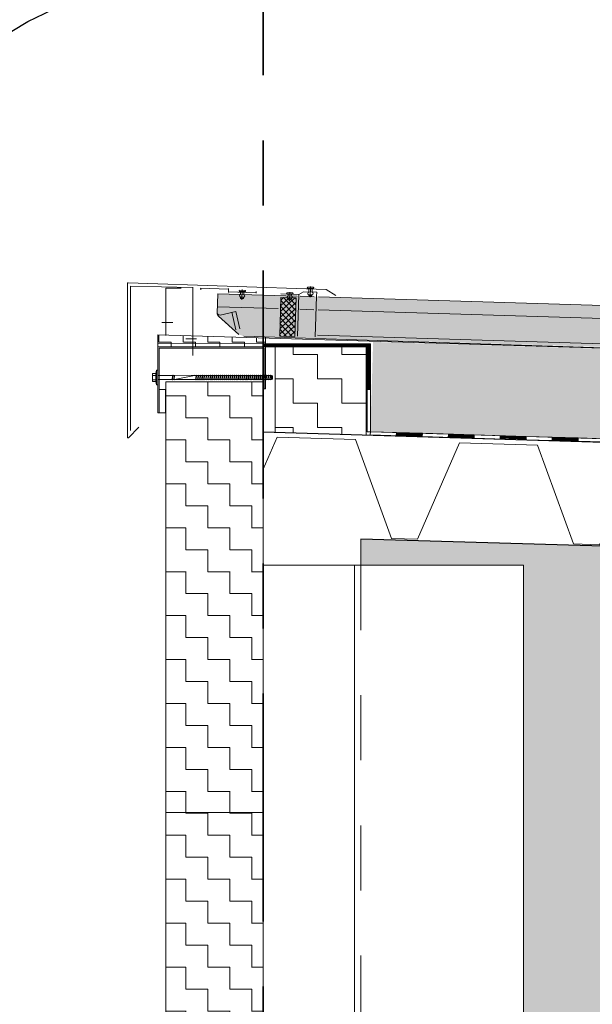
# Model space of a CAD drawing. Header units: metres. Extents: x 1314 to 1415, y -87 to -52.
# Tile 10 of 256: x 1317.817 to 1318.697, y -75.286 to -73.773. Entities that reach past the tile are written whole.
import ezdxf

# ---------------------------------------------------------------- set-up
doc = ezdxf.new("R2010")
doc.units = ezdxf.units.M
doc.header["$PDMODE"] = 65
for name, pattern in [('AUSGEZOGEN', [0]), ('STRICHLINIE2_S3', [0.275, 0.2, -0.075]), ('STRICHPUNKT2_S5', [0.5, 0.35, -0.05, 0.05, -0.05]), ('VERDECKT2_S2', [0.15, 0.1, -0.05])]:
    doc.linetypes.add(name, pattern=pattern)
doc.layers.add('XR$2$_42135', color=7, linetype='Continuous')
doc.layers.add('XR$2$_42149', color=7, linetype='Continuous')
for name, color, linetype, lineweight in [('XR$2$ACHS', 4, 'STRICHPUNKT2_S5', 13), ('XR$2$Achsen', 4, 'AUSGEZOGEN', 13), ('XR$2$Allgemein', 4, 'AUSGEZOGEN', 13), ('XR$2$Ansicht', 1, 'AUSGEZOGEN', 50), ('XR$2$Design', 4, 'AUSGEZOGEN', 13), ('XR$2$ISO', 252, 'AUSGEZOGEN', 13), ('XR$2$KALZIP', 7, 'AUSGEZOGEN', 13), ('XR$2$Muster', 4, 'AUSGEZOGEN', 13), ('XR$2$Möblierung', 4, 'AUSGEZOGEN', 13), ('XR$2$STANDARD_1', 7, 'AUSGEZOGEN', 25), ('XR$2$Türen', 3, 'AUSGEZOGEN', 18), ('XR$2$V25', 4, 'AUSGEZOGEN', 13), ('XR$2$V30', 3, 'AUSGEZOGEN', 13), ('XR$2$V35', 3, 'AUSGEZOGEN', 13), ('XR$2$V5', 7, 'AUSGEZOGEN', 13), ('XR$2$Wand', 1, 'AUSGEZOGEN', 50), ('XR$3$DETAIL', 7, 'AUSGEZOGEN', 25), ('XR$3$Maßlinie 1_50', 7, 'AUSGEZOGEN', 25), ('XR$4$Design', 4, 'AUSGEZOGEN', 13), ('XR$4$Muster', 4, 'AUSGEZOGEN', 13), ('XR$4$Möblierung', 4, 'AUSGEZOGEN', 13), ('XR$4$Türen', 3, 'AUSGEZOGEN', 18)]:
    doc.layers.add(name, color=color, linetype=linetype, lineweight=lineweight)
doc.styles.add('ARIAL', font='arial.ttf')
doc.dimstyles.new('DIMSTYLE_3', dxfattribs={"dimtxt": 0.125, "dimasz": 0.15, "dimexe": 0, "dimexo": 0, "dimgap": 0.0625, "dimtad": 2, "dimdec": 1, "dimlfac": 100, "dimrnd": 0.5, "dimzin": 4, "dimdsep": 46, "dimtxsty": 'ARIAL', "dimblk1": 'ALL_ML_KREIS', "dimblk2": 'ALL_ML_KREIS', "dimsah": 1, "dimcen": 0, "dimclrd": 3, "dimclre": 3, "dimclrt": 3, "dimadec": 0, "dimazin": 0, "dimtfac": 1, "dimtdec": 0, "dimtix": 1, "dimtmove": 2, "dimatfit": 3, "dimfxl": 0, "dimtvp": 1.2, "dimtzin": 0, "dimlwd": 0, "dimlwe": 25, "dimarcsym": 0})
doc.dimstyles.new('DIMSTYLE_9', dxfattribs={"dimtxt": 0.125, "dimasz": 0.15, "dimexe": 0, "dimexo": 0, "dimgap": 0.0625, "dimtad": 2, "dimrnd": 0.005, "dimzin": 4, "dimdsep": 46, "dimtxsty": 'ARIAL', "dimblk1": 'ALL_ML_KREIS', "dimblk2": 'ALL_ML_KREIS', "dimsah": 1, "dimcen": 0, "dimclrd": 3, "dimclre": 3, "dimclrt": 3, "dimadec": 0, "dimazin": 0, "dimtfac": 1, "dimtdec": 0, "dimtix": 1, "dimtmove": 2, "dimatfit": 3, "dimfxl": 0, "dimtzin": 0, "dimlwd": 0, "dimlwe": 25, "dimarcsym": 0})

# ---------------------------------------------------------------- blocks, each defined once
blk = doc.blocks.new('MUSTERELEMENT_9')
at = {"layer": 'XR$2$Design', "color": 4, "linetype": 'AUSGEZOGEN', "lineweight": 13, "transparency": 33554687}
for p, q in [((1318.3563, -74.4064), (1318.3561, -74.4113)), ((1318.3563, -74.4064), (1318.3561, -74.4113)), ((1318.3562, -74.4074), (1318.3562, -74.4074)), ((1318.4361, -74.4087), (1318.3563, -74.4064)), ((1318.3962, -74.4075), (1318.396, -74.4125)), ((1318.4361, -74.4097), (1318.3961, -74.4085)), ((1318.436, -74.4107), (1318.3961, -74.4095)), ((1318.4361, -74.4087), (1318.4359, -74.4137)), ((1318.4361, -74.4087), (1318.4359, -74.4137)), ((1318.5159, -74.4111), (1318.4361, -74.4087)), ((1318.436, -74.4117), (1318.3961, -74.4105)), ((1318.436, -74.4127), (1318.3961, -74.4115)), ((1318.5158, -74.4161), (1318.4359, -74.4137)), ((1318.476, -74.4099), (1318.4759, -74.4149)), ((1318.5159, -74.4131), (1318.4759, -74.4119)), ((1318.5158, -74.4141), (1318.4759, -74.4129)), ((1318.5158, -74.4151), (1318.4759, -74.4139)), ((1318.5159, -74.4121), (1318.476, -74.4109)), ((1318.5159, -74.4111), (1318.5158, -74.4161)), ((1318.5159, -74.4111), (1318.5158, -74.4161)), ((1318.5956, -74.4185), (1318.5158, -74.4161)), ((1318.5958, -74.4135), (1318.5159, -74.4111)), ((1318.5558, -74.4123), (1318.5557, -74.4173)), ((1318.5956, -74.4175), (1318.5557, -74.4163)), ((1318.5957, -74.4145), (1318.5558, -74.4133)), ((1318.5957, -74.4155), (1318.5558, -74.4143)), ((1318.5957, -74.4165), (1318.5558, -74.4153)), ((1318.5958, -74.4135), (1318.5956, -74.4185)), ((1318.5958, -74.4135), (1318.5956, -74.4185)), ((1318.6755, -74.4209), (1318.5956, -74.4185)), ((1318.6756, -74.4159), (1318.5958, -74.4135)), ((1318.6357, -74.4147), (1318.6355, -74.4197)), ((1318.6755, -74.4179), (1318.6356, -74.4167)), ((1318.6755, -74.4189), (1318.6356, -74.4177)), ((1318.6755, -74.4199), (1318.6356, -74.4187)), ((1318.6756, -74.4169), (1318.6357, -74.4157)), ((1318.6756, -74.4159), (1318.6755, -74.4209)), ((1318.6756, -74.4159), (1318.6755, -74.4209)), ((1318.7553, -74.4233), (1318.6755, -74.4209)), ((1318.7554, -74.4183), (1318.6756, -74.4159))]:
    blk.add_line(p, q, dxfattribs=at)
blk.add_lwpolyline([(1318.4359, -74.4137), (1318.3561, -74.4113), (1318.3561, -74.4113)], dxfattribs=at)
blk = doc.blocks.new('MUSTERELEMENT_11')
at = {"layer": 'XR$2$Design', "color": 4, "linetype": 'AUSGEZOGEN', "lineweight": 13, "transparency": 33554687}
for p, q in [((1318.3512, -74.2761), (1318.3512, -74.4065)), ((1318.3512, -74.2761), (1318.3562, -74.2761)), ((1318.3522, -74.2761), (1318.3522, -74.3413)), ((1318.3532, -74.2761), (1318.3532, -74.3413)), ((1318.3542, -74.2761), (1318.3542, -74.3413)), ((1318.3552, -74.2761), (1318.3552, -74.3413)), ((1318.3562, -74.2761), (1318.3562, -74.4065)), ((1318.3512, -74.3413), (1318.3562, -74.3413)), ((1318.3512, -74.4065), (1318.3512, -74.4065)), ((1318.3512, -74.4065), (1318.3562, -74.4065)), ((1318.3512, -74.4065), (1318.3562, -74.4065)), ((1318.3522, -74.4065), (1318.3522, -74.4065)), ((1318.3532, -74.4065), (1318.3532, -74.4065)), ((1318.3542, -74.4065), (1318.3542, -74.4065)), ((1318.3552, -74.4065), (1318.3552, -74.4065)), ((1318.3562, -74.4065), (1318.3562, -74.4065))]:
    blk.add_line(p, q, dxfattribs=at)
blk = doc.blocks.new('MUSTERELEMENT_12')
at = {"layer": 'XR$2$Design', "color": 4, "linetype": 'AUSGEZOGEN', "lineweight": 13, "transparency": 33554687}
for p, q in [((1318.0297, -74.2709), (1318.0297, -74.2759)), ((1318.0297, -74.2709), (1318.0297, -74.2759)), ((1318.193, -74.271), (1318.193, -74.276)), ((1318.3562, -74.2761), (1318.0297, -74.2759)), ((1318.3562, -74.2741), (1318.193, -74.274)), ((1318.3562, -74.2751), (1318.193, -74.275))]:
    blk.add_line(p, q, dxfattribs=at)
for points in [[(1318.3562, -74.2711), (1318.3562, -74.2711), (1318.0297, -74.2709), (1318.0297, -74.2709)], [(1318.3562, -74.2721), (1318.3562, -74.2721), (1318.193, -74.272)], [(1318.3562, -74.2731), (1318.3562, -74.2731), (1318.193, -74.273)], [(1318.3562, -74.2711), (1318.3562, -74.2752), (1318.3562, -74.2761)]]:
    blk.add_lwpolyline(points, dxfattribs=at)
blk = doc.blocks.new('X220')
at = {"color": 4, "transparency": 33554687}
for p, q in [((400.4, 444.6), (419.8, 464)), ((400.4, 453.4), (410.9, 464)), ((400.4, 462.3), (402.1, 464)), ((400.4, 435.7), (424, 459.3)), ((424, 433.4), (400.4, 457)), ((424, 442.2), (402.2, 464)), ((424, 451.1), (411.1, 464)), ((424, 459.9), (419.9, 464)), ((400.4, 426.9), (424, 450.5)), ((424, 424.6), (400.4, 448.1)), ((400.4, 418.1), (424, 441.6)), ((424, 415.7), (400.4, 439.3)), ((400.4, 409.2), (424, 432.8)), ((424, 406.9), (400.4, 430.5)), ((404.5, 404.5), (424, 424)), ((417.5, 404.5), (400.4, 421.6)), ((408.6, 404.5), (400.4, 412.8)), ((413.4, 404.5), (424, 415.1)), ((422.2, 404.5), (424, 406.3))]:
    blk.add_line(p, q, dxfattribs=at)
blk = doc.blocks.new('A$C6DC0766E')
at = {"transparency": 33554687}
for p, q in [((-4.2, 1.6), (3.8, 2.3)), ((-2.5, -0.2), (2.5, 0.2)), ((4, 0.3), (2.5, 0.2)), ((-2.5, -0.2), (-4, -0.3)), ((-1.7, -8.8), (3.2, -8.4)), ((-1.6, -10.1), (-1.7, -8.8)), ((2.9, -10.2), (-1.1, -10.6)), ((3.2, -8.4), (3.4, -9.7))]:
    blk.add_line(p, q, dxfattribs=at)
for centre, radius, start, end in [((-4.1, 0.6), 1, 95, 275), ((3.9, 1.3), 1, 275, 95), ((-1.2, -6.7), 2.21, 112.9102, 257.0898), ((-1.1, -10.1), 0.5, 185, 275), ((2.4, -6.4), 2.21, 292.9102, 77.0898), ((2.9, -9.7), 0.5, 275, 5)]:
    blk.add_arc(centre, radius, start, end, dxfattribs=at)
at = {"layer": 'XR$2$ACHS', "transparency": 33554687}
blk.add_line((-0.3, 3), (1.1, -12.4), dxfattribs=at)
at = {"layer": 'XR$2$V25', "transparency": 33554687}
for p, q in [((2.5, 0.2), (2.9, -4.2)), ((-2.5, -0.2), (-2.1, -4.7))]:
    blk.add_line(p, q, dxfattribs=at)
blk = doc.blocks.new('Z45-6')
at = {"layer": 'XR$2$V5', "transparency": 33554687}
for p, q in [((-0.2, 2.2), (0.1, -0.7)), ((42.3, 3.7), (0, 0)), ((85.3, 12), (41.9, 8.2)), ((41.9, 8.9), (42.4, 3)), ((84.5, 9.6), (84.3, 11.9))]:
    blk.add_line(p, q, dxfattribs=at)
blk = doc.blocks.new('A$C54BD44FE')
at = {"transparency": 33554687}
for p, q in [((-4.2, 1.6), (3.8, 2.3)), ((-2.5, -0.2), (2.5, 0.2)), ((-0.3, 3), (1.2, -13.4)), ((4, 0.3), (2.5, 0.2)), ((2.5, 0.2), (3, -5.2)), ((-2.5, -0.2), (-4, -0.3)), ((-2.5, -0.2), (-2, -5.6)), ((-1.7, -9.8), (3.3, -9.4)), ((-1.5, -11.1), (-1.7, -9.8)), ((3, -11.2), (-1, -11.6)), ((3.3, -9.4), (3.4, -10.7))]:
    blk.add_line(p, q, dxfattribs=at)
for centre, radius, start, end in [((-4.1, 0.6), 1, 95, 275), ((3.9, 1.3), 1, 275, 95), ((-1.2, -7.7), 2.21, 112.9102, 257.0898), ((-1, -11.1), 0.5, 185, 275), ((2.5, -7.3), 2.21, 292.9102, 77.0898), ((2.9, -10.7), 0.5, 275, 5)]:
    blk.add_arc(centre, radius, start, end, dxfattribs=at)
blk = doc.blocks.new('A$C564B0EFD')
at = {"transparency": 33554687}
for p, q in [((-4.2, 1.6), (3.8, 2.3)), ((-2.5, -0.2), (2.5, 0.2)), ((-0.3, 3), (0.9, -10.8)), ((4, 0.3), (2.5, 0.2)), ((2.5, 0.2), (2.7, -2.7)), ((-2.5, -0.2), (-4, -0.3)), ((-2.5, -0.2), (-2.2, -3.1)), ((-1.9, -7.3), (3.1, -6.8)), ((-1.8, -8.6), (-1.9, -7.3)), ((2.8, -8.7), (-1.2, -9)), ((3.1, -6.8), (3.2, -8.1))]:
    blk.add_line(p, q, dxfattribs=at)
for centre, radius, start, end in [((-4.1, 0.6), 1, 95, 275), ((3.9, 1.3), 1, 275, 95), ((-1.4, -5.1), 2.21, 112.9102, 257.0898), ((-1.3, -8.5), 0.5, 185, 275), ((2.2, -4.8), 2.21, 292.9102, 77.0898), ((2.7, -8.2), 0.5, 275, 5)]:
    blk.add_arc(centre, radius, start, end, dxfattribs=at)
blk = doc.blocks.new('ALL_ML_KREIS')
at = {"color": 0, "linetype": 'ByBlock', "lineweight": -2}
for p, q in [((0, -0.5), (0, 0.5)), ((-1, 0), (0.5, 0))]:
    blk.add_line(p, q, dxfattribs=at)
blk.add_circle((0, 0), 0.15, dxfattribs=at)
blk = doc.blocks.new('*D99')
at = {"layer": 'DEFPOINTS', "color": 3, "linetype": 'AUSGEZOGEN', "lineweight": 25, "transparency": 33554687}
for p in [(1318.1917, -74.2409), (1318.0417, -76.9911), (1318.0417, -83.7271)]:
    blk.add_point(p, dxfattribs=at)
at = {"layer": 'XR$3$Maßlinie 1_50', "color": 3, "linetype": 'AUSGEZOGEN', "lineweight": -2, "transparency": 33554687}
for p, q in [((1318.0417, -83.4271), (1318.0417, -83.7271)), ((1318.1917, -83.4271), (1318.1917, -83.7271)), ((1318.0417, -83.7271), (1318.1917, -83.7271))]:
    blk.add_line(p, q, dxfattribs=at)
at = {"layer": 'XR$3$Maßlinie 1_50', "color": 3, "linetype": 'AUSGEZOGEN', "lineweight": 25, "transparency": 33554687, "xscale": 0.15, "yscale": 0.15, "zscale": 0.15, "rotation": 180}
blk.add_blockref('ALL_ML_KREIS', (1318.0417, -83.7271), dxfattribs=at)
at = {"layer": 'XR$3$Maßlinie 1_50', "color": 3, "linetype": 'AUSGEZOGEN', "lineweight": 25, "transparency": 33554687, "xscale": 0.15, "yscale": 0.15, "zscale": 0.15}
blk.add_blockref('ALL_ML_KREIS', (1318.1917, -83.7271), dxfattribs=at)
at = {"layer": 'XR$3$Maßlinie 1_50', "color": 3, "linetype": 'AUSGEZOGEN', "lineweight": 25, "transparency": 33554687, "insert": (1318.0956, -83.5396), "char_height": 0.125, "width": 0.5, "attachment_point": 5, "style": 'ARIAL'}
blk.add_mtext('\\A1;{\\A1;{15\\H0.082500;\\S^ ;}}', dxfattribs=at)
blk = doc.blocks.new('*D100')
at = {"layer": 'DEFPOINTS', "color": 3, "linetype": 'AUSGEZOGEN', "lineweight": 25, "transparency": 33554687}
for p in [(1318.1917, -74.2409), (1332.4917, -75.3797), (1318.1917, -83.7271)]:
    blk.add_point(p, dxfattribs=at)
at = {"layer": 'XR$3$Maßlinie 1_50', "color": 3, "linetype": 'AUSGEZOGEN', "lineweight": -2, "transparency": 33554687}
for p, q in [((1318.1917, -83.4271), (1318.1917, -83.7271)), ((1332.4917, -83.4271), (1332.4917, -83.7271)), ((1318.1917, -83.7271), (1332.4917, -83.7271))]:
    blk.add_line(p, q, dxfattribs=at)
at = {"layer": 'XR$3$Maßlinie 1_50', "color": 3, "linetype": 'AUSGEZOGEN', "lineweight": 25, "transparency": 33554687, "xscale": 0.15, "yscale": 0.15, "zscale": 0.15, "rotation": 180}
blk.add_blockref('ALL_ML_KREIS', (1318.1917, -83.7271), dxfattribs=at)
at = {"layer": 'XR$3$Maßlinie 1_50', "color": 3, "linetype": 'AUSGEZOGEN', "lineweight": 25, "transparency": 33554687, "xscale": 0.15, "yscale": 0.15, "zscale": 0.15}
blk.add_blockref('ALL_ML_KREIS', (1332.4917, -83.7271), dxfattribs=at)
at = {"layer": 'XR$3$Maßlinie 1_50', "color": 3, "linetype": 'AUSGEZOGEN', "lineweight": 25, "transparency": 33554687, "insert": (1325.3461, -83.6124), "char_height": 0.125, "width": 0.625, "attachment_point": 5, "style": 'ARIAL'}
blk.add_mtext('\\A1;{\\A1;{14.30\\H0.082500;\\S^ ;}}', dxfattribs=at)

msp = doc.modelspace()

# ---------------------------------------------------------------- hatches: boundary and pattern name
at = {"layer": 'XR$2$Muster', "linetype": 'AUSGEZOGEN', "lineweight": 13, "transparency": 33554687}
h = msp.add_hatch(dxfattribs=at)
h.set_pattern_fill('MUSTER', color=4, scale=0.01875, style=0, pattern_type=2)
h.set_pattern_definition([(0, (0.0375, 0.0375), (0.01875, 0.01875), [0.01875, -0.01875]), (90, (0.0375, 0.0375), (-0.01875, 0.01875), [0.01875, -0.01875])])
h.paths.add_polyline_path([(1318.0297, -74.2759), (1318.0421, -74.2759), (1318.0421, -74.2761), (1318.1933, -74.2761), (1318.1933, -74.2761), (1318.1948, -74.2761), (1318.1948, -74.2625), (1318.0297, -74.2575)], flags=0)
at = {"layer": 'XR$2$Möblierung', "linetype": 'AUSGEZOGEN', "lineweight": 13, "true_color": 0xcdb691, "transparency": 33554687}
msp.add_hatch(color=43, dxfattribs=at).paths.add_polyline_path([(1332.3417, -74.9911), (1318.3417, -74.5711), (1318.3417, -74.6111), (1318.5917, -74.6111), (1318.5917, -75.7811), (1332.0917, -75.7811), (1332.0917, -75.0313), (1332.3417, -75.0313)])
at = {"layer": 'XR$4$Muster', "linetype": 'AUSGEZOGEN', "lineweight": 13, "transparency": 33554687}
h = msp.add_hatch(dxfattribs=at)
h.set_pattern_fill('MUSTER', color=52, scale=0.0675, style=0, pattern_type=2)
h.set_pattern_definition([(0, (0.135, 0.135), (0.0675, 0.0675), [0.0675, -0.0675]), (90, (0.135, 0.135), (-0.0675, 0.0675), [0.0675, -0.0675])])
h.paths.add_polyline_path([(1318.3562, -74.4065), (1332.3278, -74.8257), (1332.332, -74.6857), (1325.3319, -74.4757), (1318.3604, -74.2683)], flags=0)
h = msp.add_hatch(dxfattribs=at)
h.set_pattern_fill('MUSTER', color=52, scale=0.0375, style=0, pattern_type=2)
h.set_pattern_definition([(0, (0.075, 0.075), (0.0375, 0.0375), [0.0375, -0.0375]), (90, (0.075, 0.075), (-0.0375, 0.0375), [0.0375, -0.0375])])
h.paths.add_polyline_path([(1318.2099, -74.4071), (1318.3498, -74.4113), (1318.3498, -74.2761), (1318.2099, -74.276)], flags=0)
h = msp.add_hatch(dxfattribs=at)
h.set_pattern_fill('MUSTER', color=52, scale=0.03375, style=0, pattern_type=2)
h.set_pattern_definition([(0, (0.0675, 0.0675), (0.03375, 0.03375), [0.03375, -0.03375]), (90, (0.0675, 0.0675), (-0.03375, 0.03375), [0.03375, -0.03375])])
h.paths.add_polyline_path([(1318.1917, -74.3298), (1318.0417, -74.3298), (1318.0417, -76.9911), (1318.1917, -76.9911)], flags=0)
at = {"layer": 'XR$4$Möblierung', "linetype": 'AUSGEZOGEN', "lineweight": 13, "transparency": 33554687}
msp.add_hatch(color=254, dxfattribs=at).paths.add_polyline_path([(1318.122, -74.1944), (1318.121, -74.2244), (1318.1226, -74.2285), (1318.1541, -74.2567), (1318.1619, -74.2596), (1332.6417, -74.689), (1332.6417, -74.63)])

# ---------------------------------------------------------------- linework, layer by layer
at = {"layer": 'XR$2$_42135', "color": 171, "linetype": 'AUSGEZOGEN', "lineweight": 13, "transparency": 33554687}
for p, q in [((1318.0275, -74.3116), (1318.0263, -74.317)), ((1318.0275, -74.3116), (1318.0263, -74.317)), ((1318.0213, -74.3197), (1318.0263, -74.3197)), ((1318.0213, -74.3197), (1318.0263, -74.3197)), ((1318.0213, -74.3263), (1318.0263, -74.3263)), ((1318.0213, -74.3263), (1318.0263, -74.3263)), ((1318.0275, -74.3344), (1318.0263, -74.329)), ((1318.0275, -74.3344), (1318.0263, -74.329)), ((1318.0297, -74.32), (1318.0522, -74.32)), ((1318.0297, -74.32), (1318.0522, -74.32)), ((1318.0297, -74.326), (1318.0515, -74.326)), ((1318.0297, -74.326), (1318.0515, -74.326)), ((1318.0524, -74.326), (1318.0546, -74.326)), ((1318.0524, -74.326), (1318.0546, -74.326)), ((1318.0531, -74.32), (1318.0553, -74.32)), ((1318.0531, -74.32), (1318.0553, -74.32)), ((1318.0554, -74.326), (1318.0877, -74.326)), ((1318.0554, -74.326), (1318.0877, -74.326)), ((1318.0861, -74.32), (1318.0884, -74.32)), ((1318.0861, -74.32), (1318.0884, -74.32)), ((1318.0885, -74.326), (1318.0908, -74.326)), ((1318.0885, -74.326), (1318.0908, -74.326)), ((1318.0892, -74.32), (1318.0915, -74.32)), ((1318.0892, -74.32), (1318.0915, -74.32)), ((1318.0916, -74.326), (1318.0938, -74.326)), ((1318.0916, -74.326), (1318.0938, -74.326)), ((1318.0923, -74.32), (1318.0945, -74.32)), ((1318.0923, -74.32), (1318.0945, -74.32)), ((1318.0947, -74.326), (1318.0969, -74.326)), ((1318.0947, -74.326), (1318.0969, -74.326)), ((1318.0954, -74.32), (1318.0976, -74.32)), ((1318.0954, -74.32), (1318.0976, -74.32)), ((1318.0978, -74.326), (1318.1, -74.326)), ((1318.0978, -74.326), (1318.1, -74.326)), ((1318.0985, -74.32), (1318.1007, -74.32)), ((1318.0985, -74.32), (1318.1007, -74.32)), ((1318.1009, -74.326), (1318.1031, -74.326)), ((1318.1009, -74.326), (1318.1031, -74.326)), ((1318.1015, -74.32), (1318.1038, -74.32)), ((1318.1015, -74.32), (1318.1038, -74.32)), ((1318.1039, -74.326), (1318.1062, -74.326)), ((1318.1039, -74.326), (1318.1062, -74.326)), ((1318.1046, -74.32), (1318.1069, -74.32)), ((1318.1046, -74.32), (1318.1069, -74.32)), ((1318.107, -74.326), (1318.1093, -74.326)), ((1318.107, -74.326), (1318.1093, -74.326)), ((1318.1077, -74.32), (1318.1099, -74.32)), ((1318.1077, -74.32), (1318.1099, -74.32)), ((1318.1101, -74.326), (1318.1123, -74.326)), ((1318.1101, -74.326), (1318.1123, -74.326)), ((1318.1108, -74.32), (1318.113, -74.32)), ((1318.1108, -74.32), (1318.113, -74.32)), ((1318.1132, -74.326), (1318.1154, -74.326)), ((1318.1132, -74.326), (1318.1154, -74.326)), ((1318.1139, -74.32), (1318.1161, -74.32)), ((1318.1139, -74.32), (1318.1161, -74.32)), ((1318.1163, -74.326), (1318.1185, -74.326)), ((1318.1163, -74.326), (1318.1185, -74.326)), ((1318.117, -74.32), (1318.1192, -74.32)), ((1318.117, -74.32), (1318.1192, -74.32)), ((1318.1193, -74.326), (1318.1216, -74.326)), ((1318.1193, -74.326), (1318.1216, -74.326)), ((1318.12, -74.32), (1318.1223, -74.32)), ((1318.12, -74.32), (1318.1223, -74.32)), ((1318.1224, -74.326), (1318.1247, -74.326)), ((1318.1224, -74.326), (1318.1247, -74.326)), ((1318.1231, -74.32), (1318.1254, -74.32)), ((1318.1231, -74.32), (1318.1254, -74.32)), ((1318.1255, -74.326), (1318.1278, -74.326)), ((1318.1255, -74.326), (1318.1278, -74.326)), ((1318.1262, -74.32), (1318.1284, -74.32)), ((1318.1262, -74.32), (1318.1284, -74.32)), ((1318.1286, -74.326), (1318.1308, -74.326)), ((1318.1286, -74.326), (1318.1308, -74.326)), ((1318.1293, -74.32), (1318.1315, -74.32)), ((1318.1293, -74.32), (1318.1315, -74.32)), ((1318.1317, -74.326), (1318.1339, -74.326)), ((1318.1317, -74.326), (1318.1339, -74.326)), ((1318.1324, -74.32), (1318.1346, -74.32)), ((1318.1324, -74.32), (1318.1346, -74.32)), ((1318.1348, -74.326), (1318.137, -74.326)), ((1318.1348, -74.326), (1318.137, -74.326)), ((1318.1354, -74.32), (1318.1377, -74.32)), ((1318.1354, -74.32), (1318.1377, -74.32)), ((1318.1378, -74.326), (1318.1401, -74.326)), ((1318.1378, -74.326), (1318.1401, -74.326)), ((1318.1385, -74.32), (1318.1408, -74.32)), ((1318.1385, -74.32), (1318.1408, -74.32)), ((1318.1409, -74.326), (1318.1432, -74.326)), ((1318.1409, -74.326), (1318.1432, -74.326)), ((1318.1416, -74.32), (1318.1438, -74.32)), ((1318.1416, -74.32), (1318.1438, -74.32)), ((1318.144, -74.326), (1318.1462, -74.326)), ((1318.144, -74.326), (1318.1462, -74.326)), ((1318.1447, -74.32), (1318.1469, -74.32)), ((1318.1447, -74.32), (1318.1469, -74.32)), ((1318.1471, -74.326), (1318.1493, -74.326)), ((1318.1471, -74.326), (1318.1493, -74.326)), ((1318.1478, -74.32), (1318.15, -74.32)), ((1318.1478, -74.32), (1318.15, -74.32)), ((1318.1502, -74.326), (1318.1524, -74.326)), ((1318.1502, -74.326), (1318.1524, -74.326)), ((1318.1509, -74.32), (1318.1531, -74.32)), ((1318.1509, -74.32), (1318.1531, -74.32)), ((1318.1533, -74.326), (1318.1555, -74.326)), ((1318.1533, -74.326), (1318.1555, -74.326)), ((1318.1539, -74.32), (1318.1562, -74.32)), ((1318.1539, -74.32), (1318.1562, -74.32)), ((1318.1563, -74.326), (1318.1586, -74.326)), ((1318.1563, -74.326), (1318.1586, -74.326)), ((1318.157, -74.32), (1318.1593, -74.32)), ((1318.157, -74.32), (1318.1593, -74.32)), ((1318.1594, -74.326), (1318.1616, -74.326)), ((1318.1594, -74.326), (1318.1616, -74.326)), ((1318.1601, -74.32), (1318.1623, -74.32)), ((1318.1601, -74.32), (1318.1623, -74.32)), ((1318.1625, -74.326), (1318.1647, -74.326)), ((1318.1625, -74.326), (1318.1647, -74.326)), ((1318.1632, -74.32), (1318.1654, -74.32)), ((1318.1632, -74.32), (1318.1654, -74.32)), ((1318.1656, -74.326), (1318.1678, -74.326)), ((1318.1656, -74.326), (1318.1678, -74.326)), ((1318.1663, -74.32), (1318.1685, -74.32)), ((1318.1663, -74.32), (1318.1685, -74.32)), ((1318.1687, -74.326), (1318.1709, -74.326)), ((1318.1687, -74.326), (1318.1709, -74.326)), ((1318.1693, -74.32), (1318.1716, -74.32)), ((1318.1693, -74.32), (1318.1716, -74.32)), ((1318.1717, -74.326), (1318.174, -74.326)), ((1318.1717, -74.326), (1318.174, -74.326)), ((1318.1724, -74.32), (1318.1747, -74.32)), ((1318.1724, -74.32), (1318.1747, -74.32)), ((1318.1748, -74.326), (1318.1771, -74.326)), ((1318.1748, -74.326), (1318.1771, -74.326)), ((1318.1755, -74.32), (1318.1777, -74.32)), ((1318.1755, -74.32), (1318.1777, -74.32)), ((1318.1779, -74.326), (1318.1801, -74.326)), ((1318.1779, -74.326), (1318.1801, -74.326)), ((1318.1786, -74.32), (1318.1808, -74.32)), ((1318.1786, -74.32), (1318.1808, -74.32)), ((1318.181, -74.326), (1318.1832, -74.326)), ((1318.181, -74.326), (1318.1832, -74.326)), ((1318.1817, -74.32), (1318.1839, -74.32)), ((1318.1817, -74.32), (1318.1839, -74.32)), ((1318.1841, -74.326), (1318.1863, -74.326)), ((1318.1841, -74.326), (1318.1863, -74.326)), ((1318.1848, -74.32), (1318.187, -74.32)), ((1318.1848, -74.32), (1318.187, -74.32)), ((1318.1872, -74.326), (1318.1894, -74.326)), ((1318.1872, -74.326), (1318.1894, -74.326)), ((1318.1878, -74.32), (1318.1901, -74.32)), ((1318.1878, -74.32), (1318.1901, -74.32)), ((1318.1894, -74.326), (1318.1894, -74.326)), ((1318.1894, -74.326), (1318.1894, -74.326)), ((1318.1901, -74.32), (1318.1901, -74.32)), ((1318.1901, -74.32), (1318.1901, -74.32)), ((1318.1902, -74.326), (1318.1916, -74.326)), ((1318.1902, -74.326), (1318.1916, -74.326)), ((1318.1909, -74.32), (1318.1923, -74.32)), ((1318.1909, -74.32), (1318.193, -74.32)), ((1318.1909, -74.32), (1318.1923, -74.32)), ((1318.1909, -74.32), (1318.193, -74.32)), ((1318.1916, -74.326), (1318.1923, -74.326)), ((1318.1916, -74.326), (1318.1923, -74.326)), ((1318.1932, -74.326), (1318.1954, -74.326)), ((1318.1932, -74.326), (1318.1938, -74.326)), ((1318.1932, -74.326), (1318.1954, -74.326)), ((1318.1932, -74.326), (1318.1938, -74.326)), ((1318.1939, -74.32), (1318.1961, -74.32)), ((1318.1939, -74.32), (1318.1961, -74.32)), ((1318.1963, -74.326), (1318.1985, -74.326)), ((1318.1963, -74.326), (1318.1985, -74.326)), ((1318.197, -74.32), (1318.1992, -74.32)), ((1318.197, -74.32), (1318.1992, -74.32)), ((1318.1993, -74.326), (1318.2016, -74.326)), ((1318.1993, -74.326), (1318.2016, -74.326)), ((1318.2, -74.32), (1318.2023, -74.32)), ((1318.2, -74.32), (1318.2023, -74.32)), ((1318.2024, -74.326), (1318.2042, -74.326)), ((1318.2024, -74.326), (1318.2042, -74.326)), ((1318.2031, -74.32), (1318.2042, -74.32)), ((1318.2031, -74.32), (1318.2042, -74.32)), ((1318.2042, -74.32), (1318.2042, -74.326)), ((1318.2042, -74.32), (1318.2042, -74.326))]:
    msp.add_line(p, q, dxfattribs=at)
for points in [[(1318.0263, -74.329), (1318.0263, -74.317), (1318.0213, -74.317), (1318.0213, -74.329), (1318.0263, -74.329)], [(1318.0263, -74.329), (1318.0263, -74.317), (1318.0213, -74.317), (1318.0213, -74.329), (1318.0263, -74.329)], [(1318.0297, -74.3116), (1318.0297, -74.323), (1318.0297, -74.3344), (1318.0275, -74.3344), (1318.0275, -74.323), (1318.0275, -74.3116), (1318.0297, -74.3116)], [(1318.0297, -74.3116), (1318.0297, -74.323), (1318.0297, -74.3344), (1318.0275, -74.3344), (1318.0275, -74.323), (1318.0275, -74.3116), (1318.0297, -74.3116)], [(1318.0522, -74.32), (1318.0515, -74.326), (1318.0519, -74.3268), (1318.0524, -74.326), (1318.0531, -74.32), (1318.0527, -74.3192), (1318.0522, -74.32)], [(1318.0522, -74.32), (1318.0515, -74.326), (1318.0519, -74.3268), (1318.0524, -74.326), (1318.0531, -74.32), (1318.0527, -74.3192), (1318.0522, -74.32)], [(1318.0553, -74.32), (1318.0546, -74.326), (1318.0549, -74.3268), (1318.0554, -74.326), (1318.0861, -74.32), (1318.0858, -74.3192), (1318.0553, -74.32)], [(1318.0553, -74.32), (1318.0546, -74.326), (1318.0549, -74.3268), (1318.0554, -74.326), (1318.0861, -74.32), (1318.0858, -74.3192), (1318.0553, -74.32)], [(1318.0884, -74.32), (1318.0877, -74.326), (1318.088, -74.3268), (1318.0885, -74.326), (1318.0892, -74.32), (1318.0889, -74.3192), (1318.0884, -74.32)], [(1318.0884, -74.32), (1318.0877, -74.326), (1318.088, -74.3268), (1318.0885, -74.326), (1318.0892, -74.32), (1318.0889, -74.3192), (1318.0884, -74.32)], [(1318.0915, -74.32), (1318.0908, -74.326), (1318.0911, -74.3268), (1318.0916, -74.326), (1318.0923, -74.32), (1318.092, -74.3192), (1318.0915, -74.32)], [(1318.0915, -74.32), (1318.0908, -74.326), (1318.0911, -74.3268), (1318.0916, -74.326), (1318.0923, -74.32), (1318.092, -74.3192), (1318.0915, -74.32)], [(1318.0945, -74.32), (1318.0938, -74.326), (1318.0942, -74.3268), (1318.0947, -74.326), (1318.0954, -74.32), (1318.095, -74.3192), (1318.0945, -74.32)], [(1318.0945, -74.32), (1318.0938, -74.326), (1318.0942, -74.3268), (1318.0947, -74.326), (1318.0954, -74.32), (1318.095, -74.3192), (1318.0945, -74.32)], [(1318.0976, -74.32), (1318.0969, -74.326), (1318.0973, -74.3268), (1318.0978, -74.326), (1318.0985, -74.32), (1318.0981, -74.3192), (1318.0976, -74.32)], [(1318.0976, -74.32), (1318.0969, -74.326), (1318.0973, -74.3268), (1318.0978, -74.326), (1318.0985, -74.32), (1318.0981, -74.3192), (1318.0976, -74.32)], [(1318.1007, -74.32), (1318.1, -74.326), (1318.1003, -74.3268), (1318.1009, -74.326), (1318.1015, -74.32), (1318.1012, -74.3192), (1318.1007, -74.32)], [(1318.1007, -74.32), (1318.1, -74.326), (1318.1003, -74.3268), (1318.1009, -74.326), (1318.1015, -74.32), (1318.1012, -74.3192), (1318.1007, -74.32)], [(1318.1038, -74.32), (1318.1031, -74.326), (1318.1034, -74.3268), (1318.1039, -74.326), (1318.1046, -74.32), (1318.1043, -74.3192), (1318.1038, -74.32)], [(1318.1038, -74.32), (1318.1031, -74.326), (1318.1034, -74.3268), (1318.1039, -74.326), (1318.1046, -74.32), (1318.1043, -74.3192), (1318.1038, -74.32)], [(1318.1069, -74.32), (1318.1062, -74.326), (1318.1065, -74.3268), (1318.107, -74.326), (1318.1077, -74.32), (1318.1074, -74.3192), (1318.1069, -74.32)], [(1318.1069, -74.32), (1318.1062, -74.326), (1318.1065, -74.3268), (1318.107, -74.326), (1318.1077, -74.32), (1318.1074, -74.3192), (1318.1069, -74.32)], [(1318.1099, -74.32), (1318.1093, -74.326), (1318.1096, -74.3268), (1318.1101, -74.326), (1318.1108, -74.32), (1318.1105, -74.3192), (1318.1099, -74.32)], [(1318.1099, -74.32), (1318.1093, -74.326), (1318.1096, -74.3268), (1318.1101, -74.326), (1318.1108, -74.32), (1318.1105, -74.3192), (1318.1099, -74.32)], [(1318.113, -74.32), (1318.1123, -74.326), (1318.1127, -74.3268), (1318.1132, -74.326), (1318.1139, -74.32), (1318.1135, -74.3192), (1318.113, -74.32)], [(1318.113, -74.32), (1318.1123, -74.326), (1318.1127, -74.3268), (1318.1132, -74.326), (1318.1139, -74.32), (1318.1135, -74.3192), (1318.113, -74.32)], [(1318.1161, -74.32), (1318.1154, -74.326), (1318.1158, -74.3268), (1318.1163, -74.326), (1318.117, -74.32), (1318.1166, -74.3192), (1318.1161, -74.32)], [(1318.1161, -74.32), (1318.1154, -74.326), (1318.1158, -74.3268), (1318.1163, -74.326), (1318.117, -74.32), (1318.1166, -74.3192), (1318.1161, -74.32)], [(1318.1192, -74.32), (1318.1185, -74.326), (1318.1188, -74.3268), (1318.1193, -74.326), (1318.12, -74.32), (1318.1197, -74.3192), (1318.1192, -74.32)], [(1318.1192, -74.32), (1318.1185, -74.326), (1318.1188, -74.3268), (1318.1193, -74.326), (1318.12, -74.32), (1318.1197, -74.3192), (1318.1192, -74.32)], [(1318.1223, -74.32), (1318.1216, -74.326), (1318.1219, -74.3268), (1318.1224, -74.326), (1318.1231, -74.32), (1318.1228, -74.3192), (1318.1223, -74.32)], [(1318.1223, -74.32), (1318.1216, -74.326), (1318.1219, -74.3268), (1318.1224, -74.326), (1318.1231, -74.32), (1318.1228, -74.3192), (1318.1223, -74.32)], [(1318.1254, -74.32), (1318.1247, -74.326), (1318.125, -74.3268), (1318.1255, -74.326), (1318.1262, -74.32), (1318.1259, -74.3192), (1318.1254, -74.32)], [(1318.1254, -74.32), (1318.1247, -74.326), (1318.125, -74.3268), (1318.1255, -74.326), (1318.1262, -74.32), (1318.1259, -74.3192), (1318.1254, -74.32)], [(1318.1284, -74.32), (1318.1277, -74.326), (1318.1281, -74.3268), (1318.1286, -74.326), (1318.1293, -74.32), (1318.1289, -74.3192), (1318.1284, -74.32)], [(1318.1284, -74.32), (1318.1277, -74.326), (1318.1281, -74.3268), (1318.1286, -74.326), (1318.1293, -74.32), (1318.1289, -74.3192), (1318.1284, -74.32)], [(1318.1315, -74.32), (1318.1308, -74.326), (1318.1312, -74.3268), (1318.1317, -74.326), (1318.1324, -74.32), (1318.132, -74.3192), (1318.1315, -74.32)], [(1318.1315, -74.32), (1318.1308, -74.326), (1318.1312, -74.3268), (1318.1317, -74.326), (1318.1324, -74.32), (1318.132, -74.3192), (1318.1315, -74.32)], [(1318.1346, -74.32), (1318.1339, -74.326), (1318.1342, -74.3268), (1318.1348, -74.326), (1318.1354, -74.32), (1318.1351, -74.3192), (1318.1346, -74.32)], [(1318.1346, -74.32), (1318.1339, -74.326), (1318.1342, -74.3268), (1318.1348, -74.326), (1318.1354, -74.32), (1318.1351, -74.3192), (1318.1346, -74.32)], [(1318.1377, -74.32), (1318.137, -74.326), (1318.1373, -74.3268), (1318.1378, -74.326), (1318.1385, -74.32), (1318.1382, -74.3192), (1318.1377, -74.32)], [(1318.1377, -74.32), (1318.137, -74.326), (1318.1373, -74.3268), (1318.1378, -74.326), (1318.1385, -74.32), (1318.1382, -74.3192), (1318.1377, -74.32)], [(1318.1408, -74.32), (1318.1401, -74.326), (1318.1404, -74.3268), (1318.1409, -74.326), (1318.1416, -74.32), (1318.1413, -74.3192), (1318.1408, -74.32)], [(1318.1408, -74.32), (1318.1401, -74.326), (1318.1404, -74.3268), (1318.1409, -74.326), (1318.1416, -74.32), (1318.1413, -74.3192), (1318.1408, -74.32)], [(1318.1438, -74.32), (1318.1432, -74.326), (1318.1435, -74.3268), (1318.144, -74.326), (1318.1447, -74.32), (1318.1444, -74.3192), (1318.1438, -74.32)], [(1318.1438, -74.32), (1318.1432, -74.326), (1318.1435, -74.3268), (1318.144, -74.326), (1318.1447, -74.32), (1318.1444, -74.3192), (1318.1438, -74.32)], [(1318.1469, -74.32), (1318.1462, -74.326), (1318.1466, -74.3268), (1318.1471, -74.326), (1318.1478, -74.32), (1318.1474, -74.3192), (1318.1469, -74.32)], [(1318.1469, -74.32), (1318.1462, -74.326), (1318.1466, -74.3268), (1318.1471, -74.326), (1318.1478, -74.32), (1318.1474, -74.3192), (1318.1469, -74.32)], [(1318.15, -74.32), (1318.1493, -74.326), (1318.1497, -74.3268), (1318.1502, -74.326), (1318.1509, -74.32), (1318.1505, -74.3192), (1318.15, -74.32)], [(1318.15, -74.32), (1318.1493, -74.326), (1318.1497, -74.3268), (1318.1502, -74.326), (1318.1509, -74.32), (1318.1505, -74.3192), (1318.15, -74.32)], [(1318.1531, -74.32), (1318.1524, -74.326), (1318.1527, -74.3268), (1318.1533, -74.326), (1318.1539, -74.32), (1318.1536, -74.3192), (1318.1531, -74.32)], [(1318.1531, -74.32), (1318.1524, -74.326), (1318.1527, -74.3268), (1318.1533, -74.326), (1318.1539, -74.32), (1318.1536, -74.3192), (1318.1531, -74.32)], [(1318.1562, -74.32), (1318.1555, -74.326), (1318.1558, -74.3268), (1318.1563, -74.326), (1318.157, -74.32), (1318.1567, -74.3192), (1318.1562, -74.32)], [(1318.1562, -74.32), (1318.1555, -74.326), (1318.1558, -74.3268), (1318.1563, -74.326), (1318.157, -74.32), (1318.1567, -74.3192), (1318.1562, -74.32)], [(1318.1593, -74.32), (1318.1586, -74.326), (1318.1589, -74.3268), (1318.1594, -74.326), (1318.1601, -74.32), (1318.1598, -74.3192), (1318.1593, -74.32)], [(1318.1593, -74.32), (1318.1586, -74.326), (1318.1589, -74.3268), (1318.1594, -74.326), (1318.1601, -74.32), (1318.1598, -74.3192), (1318.1593, -74.32)], [(1318.1623, -74.32), (1318.1616, -74.326), (1318.162, -74.3268), (1318.1625, -74.326), (1318.1632, -74.32), (1318.1628, -74.3192), (1318.1623, -74.32)], [(1318.1623, -74.32), (1318.1616, -74.326), (1318.162, -74.3268), (1318.1625, -74.326), (1318.1632, -74.32), (1318.1628, -74.3192), (1318.1623, -74.32)], [(1318.1654, -74.32), (1318.1647, -74.326), (1318.1651, -74.3268), (1318.1656, -74.326), (1318.1663, -74.32), (1318.1659, -74.3192), (1318.1654, -74.32)], [(1318.1654, -74.32), (1318.1647, -74.326), (1318.1651, -74.3268), (1318.1656, -74.326), (1318.1663, -74.32), (1318.1659, -74.3192), (1318.1654, -74.32)], [(1318.1685, -74.32), (1318.1678, -74.326), (1318.1681, -74.3268), (1318.1687, -74.326), (1318.1693, -74.32), (1318.169, -74.3192), (1318.1685, -74.32)], [(1318.1685, -74.32), (1318.1678, -74.326), (1318.1681, -74.3268), (1318.1687, -74.326), (1318.1693, -74.32), (1318.169, -74.3192), (1318.1685, -74.32)], [(1318.1716, -74.32), (1318.1709, -74.326), (1318.1712, -74.3268), (1318.1717, -74.326), (1318.1724, -74.32), (1318.1721, -74.3192), (1318.1716, -74.32)], [(1318.1716, -74.32), (1318.1709, -74.326), (1318.1712, -74.3268), (1318.1717, -74.326), (1318.1724, -74.32), (1318.1721, -74.3192), (1318.1716, -74.32)], [(1318.1747, -74.32), (1318.174, -74.326), (1318.1743, -74.3268), (1318.1748, -74.326), (1318.1755, -74.32), (1318.1752, -74.3192), (1318.1747, -74.32)], [(1318.1747, -74.32), (1318.174, -74.326), (1318.1743, -74.3268), (1318.1748, -74.326), (1318.1755, -74.32), (1318.1752, -74.3192), (1318.1747, -74.32)], [(1318.1777, -74.32), (1318.1771, -74.326), (1318.1774, -74.3268), (1318.1779, -74.326), (1318.1786, -74.32), (1318.1783, -74.3192), (1318.1777, -74.32)], [(1318.1777, -74.32), (1318.1771, -74.326), (1318.1774, -74.3268), (1318.1779, -74.326), (1318.1786, -74.32), (1318.1783, -74.3192), (1318.1777, -74.32)], [(1318.1808, -74.32), (1318.1801, -74.326), (1318.1805, -74.3268), (1318.181, -74.326), (1318.1817, -74.32), (1318.1813, -74.3192), (1318.1808, -74.32)], [(1318.1808, -74.32), (1318.1801, -74.326), (1318.1805, -74.3268), (1318.181, -74.326), (1318.1817, -74.32), (1318.1813, -74.3192), (1318.1808, -74.32)], [(1318.1839, -74.32), (1318.1832, -74.326), (1318.1836, -74.3268), (1318.1841, -74.326), (1318.1848, -74.32), (1318.1844, -74.3192), (1318.1839, -74.32)], [(1318.1839, -74.32), (1318.1832, -74.326), (1318.1836, -74.3268), (1318.1841, -74.326), (1318.1848, -74.32), (1318.1844, -74.3192), (1318.1839, -74.32)], [(1318.187, -74.32), (1318.1863, -74.326), (1318.1866, -74.3268), (1318.1872, -74.326), (1318.1878, -74.32), (1318.1875, -74.3192), (1318.187, -74.32)], [(1318.187, -74.32), (1318.1863, -74.326), (1318.1866, -74.3268), (1318.1872, -74.326), (1318.1878, -74.32), (1318.1875, -74.3192), (1318.187, -74.32)], [(1318.1901, -74.32), (1318.1894, -74.326), (1318.1897, -74.3268), (1318.1902, -74.326), (1318.1909, -74.32), (1318.1906, -74.3192), (1318.1901, -74.32)], [(1318.1901, -74.32), (1318.1894, -74.326), (1318.1897, -74.3268), (1318.1902, -74.326), (1318.1909, -74.32), (1318.1906, -74.3192), (1318.1901, -74.32)], [(1318.193, -74.32), (1318.1923, -74.326), (1318.1927, -74.3268), (1318.1932, -74.326), (1318.1939, -74.32), (1318.1935, -74.3192), (1318.193, -74.32)], [(1318.193, -74.32), (1318.1923, -74.326), (1318.1927, -74.3268), (1318.1932, -74.326), (1318.1939, -74.32), (1318.1935, -74.3192), (1318.193, -74.32)], [(1318.1961, -74.32), (1318.1954, -74.326), (1318.1957, -74.3268), (1318.1963, -74.326), (1318.197, -74.32), (1318.1966, -74.3192), (1318.1961, -74.32)], [(1318.1961, -74.32), (1318.1954, -74.326), (1318.1957, -74.3268), (1318.1963, -74.326), (1318.197, -74.32), (1318.1966, -74.3192), (1318.1961, -74.32)], [(1318.1992, -74.32), (1318.1985, -74.326), (1318.1988, -74.3268), (1318.1993, -74.326), (1318.2, -74.32), (1318.1997, -74.3192), (1318.1992, -74.32)], [(1318.1992, -74.32), (1318.1985, -74.326), (1318.1988, -74.3268), (1318.1993, -74.326), (1318.2, -74.32), (1318.1997, -74.3192), (1318.1992, -74.32)], [(1318.2023, -74.32), (1318.2016, -74.326), (1318.2019, -74.3268), (1318.2024, -74.326), (1318.2031, -74.32), (1318.2028, -74.3192), (1318.2023, -74.32)], [(1318.2023, -74.32), (1318.2016, -74.326), (1318.2019, -74.3268), (1318.2024, -74.326), (1318.2031, -74.32), (1318.2028, -74.3192), (1318.2023, -74.32)]]:
    msp.add_lwpolyline(points, close=True, dxfattribs=at)
msp.add_lwpolyline([(1318.2042, -74.32), (1318.2059, -74.3203), (1318.2059, -74.3257), (1318.2042, -74.326)], dxfattribs=at)
msp.add_lwpolyline([(1318.2042, -74.32), (1318.2059, -74.3203), (1318.2059, -74.3257), (1318.2042, -74.326)], dxfattribs=at)
at = {"layer": 'XR$2$_42149', "color": 30, "linetype": 'AUSGEZOGEN', "lineweight": 13, "transparency": 33554687}
msp.add_lwpolyline([(1318.0414, -74.3414), (1318.0317, -74.3414), (1318.0317, -74.377), (1318.0414, -74.377), (1318.0414, -74.3414)], close=True, dxfattribs=at)
msp.add_lwpolyline([(1318.0414, -74.3414), (1318.0317, -74.3414), (1318.0317, -74.377), (1318.0414, -74.377), (1318.0414, -74.3414)], close=True, dxfattribs=at)
at = {"layer": 'XR$2$Achsen', "color": 35, "linetype": 'STRICHPUNKT2_S5', "lineweight": 35, "transparency": 33554687}
msp.add_line((1318.1917, -73.5087), (1318.1917, -84.7753), dxfattribs=at)
at = {"layer": 'XR$2$Allgemein', "color": 4, "linetype": 'VERDECKT2_S2', "lineweight": 13, "transparency": 33554687}
msp.add_line((1318.3417, -74.6111), (1318.3417, -75.7811), dxfattribs=at)
at = {"layer": 'XR$2$Ansicht', "color": 4, "linetype": 'AUSGEZOGEN', "lineweight": 13, "transparency": 33554687}
for p, q in [((1318.0421, -74.3298), (1318.1917, -74.3298)), ((1318.1917, -74.3298), (1318.1917, -80.9911)), ((1318.3417, -74.6111), (1318.3417, -74.5711)), ((1318.5917, -74.6111), (1318.1917, -74.6111)), ((1318.3317, -74.6111), (1318.3317, -75.7911)), ((1318.5917, -81.3111), (1318.5917, -74.6111))]:
    msp.add_line(p, q, dxfattribs=at)
msp.add_lwpolyline([(1318.1917, -74.464), (1318.2132, -74.4147), (1318.3331, -74.4184), (1318.3885, -74.5702), (1318.4285, -74.5714), (1318.493, -74.4233), (1318.613, -74.427), (1318.6684, -74.5787), (1318.7083, -74.58), (1318.7729, -74.4319), (1318.8929, -74.4356), (1318.9482, -74.5873), (1318.9882, -74.5886), (1319.0528, -74.4405), (1319.1727, -74.4442), (1319.2281, -74.5959), (1319.2681, -74.5971), (1319.3326, -74.4491), (1319.4526, -74.4527), (1319.508, -74.6045), (1319.5479, -74.6057), (1319.6125, -74.4576), (1319.7325, -74.4613)], dxfattribs=at)
at = {"layer": 'XR$2$Design', "color": 4, "lineweight": 13, "transparency": 33554687}
for p, q in [((1332.6086, -74.694), (1318.0297, -74.2575)), ((1332.3278, -74.8257), (1318.3562, -74.4065))]:
    msp.add_line(p, q, dxfattribs=at)
at = {"layer": 'XR$2$Design', "color": 7, "linetype": 'AUSGEZOGEN', "lineweight": 13, "transparency": 33554687}
for p, q in [((1318.0297, -74.2761), (1318.0297, -74.377)), ((1318.0297, -74.2761), (1318.0297, -74.377)), ((1318.0297, -74.2761), (1318.1948, -74.2761)), ((1318.0317, -74.377), (1318.0317, -74.2781)), ((1318.0317, -74.377), (1318.0317, -74.2781)), ((1318.0317, -74.2781), (1318.1928, -74.2781)), ((1318.0317, -74.2781), (1318.1928, -74.2781)), ((1318.1928, -74.2781), (1318.1928, -74.3405)), ((1318.1928, -74.2878), (1318.1928, -74.3405)), ((1318.1948, -74.3404), (1318.1948, -74.2761)), ((1318.1948, -74.3404), (1318.1948, -74.2761)), ((1318.1928, -74.3405), (1318.1948, -74.3404)), ((1318.0297, -74.377), (1318.0317, -74.377)), ((1318.0297, -74.377), (1318.0317, -74.377))]:
    msp.add_line(p, q, dxfattribs=at)
at = {"layer": 'XR$2$Design', "color": 3, "linetype": 'AUSGEZOGEN', "lineweight": 25, "transparency": 33554687}
for p, q in [((1318.1917, -74.4066), (1332.4917, -74.8356)), ((1332.4917, -74.9956), (1318.3417, -74.5711))]:
    msp.add_line(p, q, dxfattribs=at)
at = {"layer": 'XR$2$ISO', "transparency": 33554687}
msp.add_line((1318.134, -74.2381), (1318.1346, -74.2402), dxfattribs=at)
at = {"layer": 'XR$2$KALZIP', "transparency": 33554687}
for p, q in [((1318.122, -74.1944), (1318.121, -74.2243)), ((1318.2436, -74.198), (1318.122, -74.1944)), ((1318.2485, -74.1982), (1318.2698, -74.1988)), ((1332.6417, -74.63), (1318.2766, -74.199)), ((1318.2145, -74.2172), (1318.1213, -74.2144)), ((1318.1492, -74.2214), (1318.1255, -74.227)), ((1318.1497, -74.2496), (1318.1433, -74.2228)), ((1318.1555, -74.2482), (1318.1492, -74.2214)), ((1318.2692, -74.2188), (1318.2479, -74.2182)), ((1332.6417, -74.65), (1318.276, -74.219)), ((1318.1541, -74.2567), (1318.1226, -74.2285)), ((1332.6417, -74.689), (1318.2749, -74.258)), ((1319.0783, -74.2888), (1318.1619, -74.2596))]:
    msp.add_line(p, q, dxfattribs=at)
for centre, radius, start, end in [((1318.1264, -74.2247), 0.00544, 176.0692, 225.7931), ((1318.1249, -74.2227), 0.0043, 203.0935, 277.7109)]:
    msp.add_arc(centre, radius, start, end, dxfattribs=at)
at = {"layer": 'XR$2$STANDARD_1', "color": 35, "linetype": 'AUSGEZOGEN', "lineweight": 13, "transparency": 33554687}
msp.add_line((1318.1948, -74.2761), (1318.1948, -74.2612), dxfattribs=at)
at = {"layer": 'XR$2$Türen', "color": 3, "linetype": 'AUSGEZOGEN', "lineweight": 13, "transparency": 33554687}
for p, q in [((1318.2138, -74.276), (1318.2008, -74.276)), ((1318.2099, -74.407), (1318.2099, -74.276)), ((1318.3498, -74.4112), (1318.3498, -74.2761))]:
    msp.add_line(p, q, dxfattribs=at)
at = {"layer": 'XR$2$V25', "transparency": 33554687}
for p, q in [((1318.036, -74.2385), (1318.0524, -74.2385)), ((1318.0726, -74.2634), (1318.0889, -74.2634))]:
    msp.add_line(p, q, dxfattribs=at)
at = {"layer": 'XR$2$V30', "linetype": 'STRICHLINIE2_S3', "transparency": 33554687}
msp.add_lwpolyline([(1318.0655, -74.1857), (1318.0421, -74.1857), (1318.0421, -74.2585)], dxfattribs=at)
at = {"layer": 'XR$2$V5', "linetype": 'AUSGEZOGEN', "transparency": 33554687}
for p, q in [((1317.9829, -74.1787), (1317.9829, -74.4147)), ((1318.2884, -74.1879), (1317.984, -74.1777)), ((1317.9878, -74.1826), (1318.0831, -74.1846)), ((1317.9874, -74.4044), (1317.9875, -74.1828)), ((1318.0832, -74.1843), (1318.0832, -74.2893)), ((1318.2461, -74.1952), (1318.2441, -74.2596)), ((1318.303, -74.1971), (1318.2884, -74.1879)), ((1317.9847, -74.4154), (1318.0006, -74.3995))]:
    msp.add_line(p, q, dxfattribs=at)
msp.add_lwpolyline([(1318.2716, -74.2604), (1318.2735, -74.1979), (1318.2737, -74.1919), (1318.2532, -74.1913), (1318.2461, -74.1952), (1318.2186, -74.1944)], dxfattribs=at)
at = {"layer": 'XR$2$V5', "color": 7, "linetype": 'AUSGEZOGEN', "transparency": 33554687}
msp.add_lwpolyline([(1318.2421, -74.2008), (1318.2403, -74.2602), (1318.2168, -74.2595), (1318.2185, -74.2), (1318.2421, -74.2008)], close=True, dxfattribs=at)
at = {"layer": 'XR$2$V5', "linetype": 'AUSGEZOGEN', "transparency": 33554687}
for centre, start, end in [((1317.9839, -74.1787), 84.9046, 180), ((1317.9839, -74.4147), 180, 315)]:
    msp.add_arc(centre, 0.001, start, end, dxfattribs=at)
at = {"layer": 'XR$2$Wand', "color": 3, "linetype": 'AUSGEZOGEN', "lineweight": 13, "transparency": 33554687}
msp.add_line((1318.0417, -80.9911), (1318.0417, -74.3298), dxfattribs=at)
at = {"layer": 'XR$3$DETAIL', "color": 3, "linetype": 'STRICHPUNKT2_S5', "lineweight": 25, "transparency": 33554687}
msp.add_circle((1318.2948, -74.6336), 0.9754, dxfattribs=at)
at = {"layer": 'XR$4$Design', "color": 7, "linetype": 'AUSGEZOGEN', "lineweight": 13, "transparency": 33554687}
msp.add_line((1318.1917, -74.9911), (1318.0417, -74.9911), dxfattribs=at)
at = {"layer": 'XR$4$Türen', "color": 52, "linetype": 'AUSGEZOGEN', "lineweight": 13, "transparency": 33554687}
msp.add_line((1318.0297, -74.2761), (1318.0297, -74.2575), dxfattribs=at)

# ---------------------------------------------------------------- block references
at = {"layer": 'XR$2$Design', "color": 4, "linetype": 'AUSGEZOGEN', "lineweight": 13, "transparency": 33554687}
for name in ['MUSTERELEMENT_12', 'MUSTERELEMENT_11', 'MUSTERELEMENT_9']:
    msp.add_blockref(name, (0, 0), dxfattribs=at)
at = {"layer": 'XR$2$V25', "color": 4, "linetype": 'AUSGEZOGEN', "lineweight": 13, "transparency": 33554687, "yscale": 0.001, "zscale": 0.001}
for name, p, xscale, rotation in [('A$C564B0EFD', (1318.2323, -74.1948), -0.0009999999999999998, 3.281641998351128), ('A$C54BD44FE', (1318.2642, -74.1862), -0.0009999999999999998, 3.281641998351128), ('X220', (1318.6284, -74.6765), -0.001, 358.2816419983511)]:
    msp.add_blockref(name, p, dxfattribs=dict(at, xscale=xscale, rotation=rotation))
at = {"layer": 'XR$2$V35', "color": 3, "linetype": 'AUSGEZOGEN', "lineweight": 13, "transparency": 33554687, "xscale": -0.0009999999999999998, "yscale": 0.001, "zscale": 0.001, "rotation": 3.281641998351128}
msp.add_blockref('A$C6DC0766E', (1318.1593, -74.191), dxfattribs=at)
at = {"layer": 'XR$2$V5', "color": 7, "linetype": 'AUSGEZOGEN', "lineweight": 13, "transparency": 33554687, "xscale": -0.0009999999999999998, "yscale": 0.001, "zscale": 0.001, "rotation": 3.281641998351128}
msp.add_blockref('Z45-6', (1318.1805, -74.1928), dxfattribs=at)

# ---------------------------------------------------------------- dimensions: what is measured, and where the dimension line sits
at = {"layer": 'XR$3$Maßlinie 1_50', "color": 3, "linetype": 'AUSGEZOGEN', "lineweight": 25, "transparency": 33554687}
for base, p1, p2, dimstyle, picture, middle in [((1318.1917, -83.7271), (1318.0417, -83.4271), (1318.1917, -83.4271), 'DIMSTYLE_3', '*D99', (1318.0956, -83.5396)), ((1332.4917, -83.7271), (1318.1917, -83.4271), (1332.4917, -83.4271), 'DIMSTYLE_9', '*D100', (1325.3461, -83.6124))]:
    dim = msp.add_linear_dim(base=base, p1=p1, p2=p2, dimstyle=dimstyle, override={"dimpost": '<>', "dimclrd": 3, "dimclre": 3, "dimclrt": 3, "dimlwd": 0, "dimlwe": 25}, dxfattribs=at)
    dim.commit()
    dim.dimension.update_dxf_attribs({"geometry": picture, "text_midpoint": middle, "dimtype": 160})

doc.saveas('drawing.dxf')
